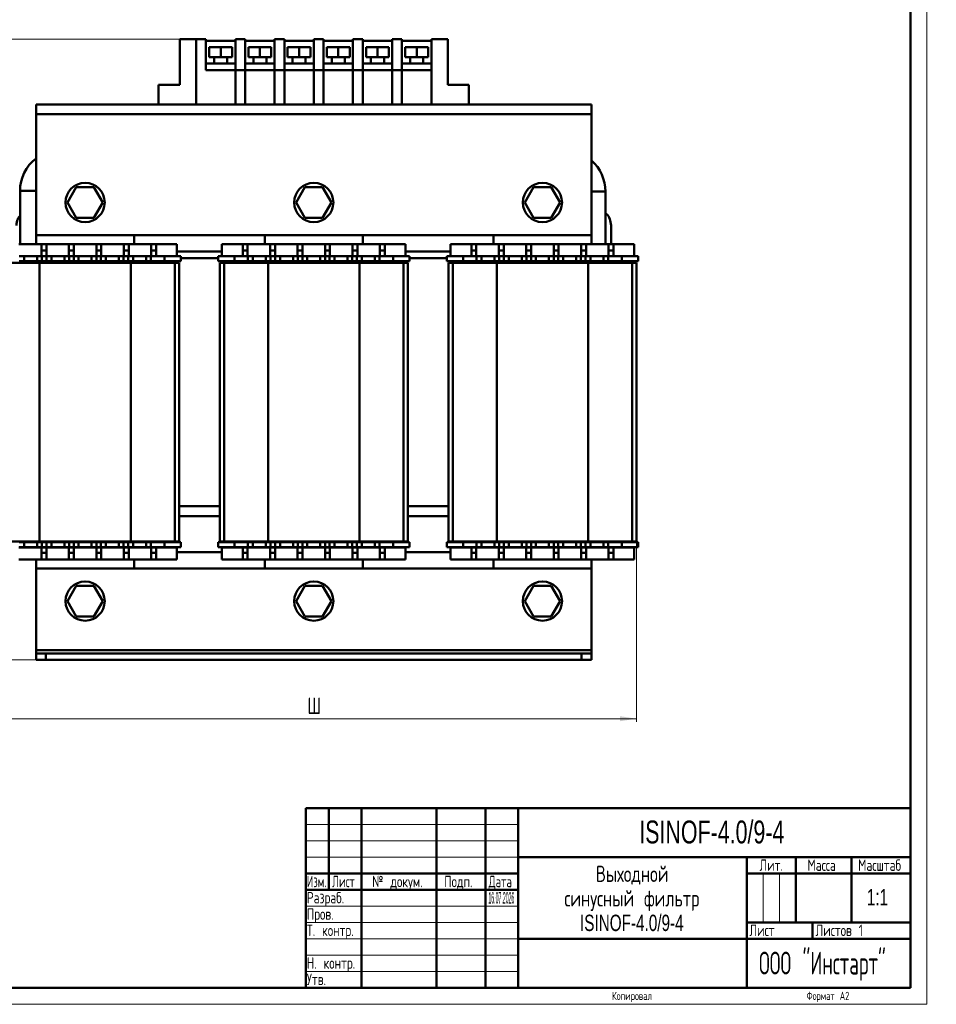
# Model space of a CAD drawing. Header units: millimetres. Extents: x 0 to 423, y -2362 to 594.
# Tile 3 of 4: x 142 to 423, y 0 to 301. Entities that reach past the tile are written whole.
import ezdxf

# ---------------------------------------------------------------- set-up
doc = ezdxf.new("R2010")
doc.units = ezdxf.units.MM
doc.layers.add('ОСЕВЫЕ', color=7, linetype='Continuous')
doc.styles.add('SLDTEXTSTYLE0', font='TXT', dxfattribs={"width": 0.7, "bigfont": 'bigfont'})
doc.styles.add('SLDTEXTSTYLE1', font='TXT', dxfattribs={"width": 0.7})
doc.styles.add('SLDTEXTSTYLE2', font='TXT', dxfattribs={"width": 0.705079, "bigfont": 'bigfont'})
doc.styles.add('SLDTEXTSTYLE3', font='TXT', dxfattribs={"width": 0.648852, "bigfont": 'bigfont'})
doc.styles.add('SLDTEXTSTYLE4', font='TXT', dxfattribs={"width": 0.632021, "bigfont": 'bigfont'})
doc.styles.add('SLDTEXTSTYLE5', font='TXT', dxfattribs={"width": 0.625377, "bigfont": 'bigfont'})
doc.styles.add('SLDTEXTSTYLE6', font='TXT', dxfattribs={"width": 0.574546, "bigfont": 'bigfont'})
doc.styles.add('SLDTEXTSTYLE7', font='TXT', dxfattribs={"width": 0.270509})
doc.dimstyles.new('SLDDIMSTYLE0', dxfattribs={"dimtxt": 5, "dimasz": 5, "dimexe": 0, "dimexo": 0.0625, "dimgap": 1.25, "dimtad": 2, "dimdec": 1, "dimrnd": 1e-09, "dimzin": 12, "dimdsep": 46, "dimtxsty": 'SLDTEXTSTYLE1', "dimsah": 1, "dimcen": 0.09, "dimadec": 0, "dimazin": 3, "dimtfac": 1, "dimtdec": 3, "dimtofl": 0, "dimtmove": 0, "dimatfit": 3, "dimfxl": 1, "dimfrac": 2, "dimtolj": 1, "dimtzin": 12, "dimarcsym": 0})

# ---------------------------------------------------------------- blocks, each defined once
blk = doc.blocks.new('SW_NOTE_0')
at = {"color": 0, "linetype": 'Continuous', "lineweight": 0, "char_height": 5, "attachment_point": 2}
for s, insert, style in [('Выходной', (11.56, 6.43), 'SLDTEXTSTYLE0'), ('синусный фильтр', (11.48, -1.07), 'SLDTEXTSTYLE0'), ('ISINOF-4.0/9-4', (11.46, -8.57), 'SLDTEXTSTYLE1')]:
    blk.add_mtext(s, dxfattribs=dict(at, insert=insert, style=style))
blk = doc.blocks.new('_D')
at = {"color": 7, "linetype": 'Continuous', "lineweight": 0}
for p, q in [((133.63, 141.65), (133.63, 86.41)), ((331.13, 141.65), (331.13, 86.41)), ((133.63, 87.41), (331.13, 87.41))]:
    blk.add_line(p, q, dxfattribs=at)
at = {"color": 7, "linetype": 'Continuous', "lineweight": 18}
for points in [[(133.63, 87.41), (138.63, 86.64), (138.63, 88.18)], [(331.13, 87.41), (326.13, 88.18), (326.13, 86.64)]]:
    blk.add_solid(points, dxfattribs=at)
at = {"color": 7, "linetype": 'Continuous', "lineweight": 18, "insert": (230.42, 93.86), "char_height": 5, "attachment_point": 1, "style": 'SLDTEXTSTYLE0'}
blk.add_mtext('Ш', dxfattribs=at)
blk = doc.blocks.new('_D_1')
at = {"color": 7, "linetype": 'Continuous', "lineweight": 0}
for p, q in [((191.37, 295.41), (114.11, 295.41)), ((115.11, 105.41), (115.11, 295.41)), ((150.37, 105.41), (114.11, 105.41))]:
    blk.add_line(p, q, dxfattribs=at)
at = {"color": 7, "linetype": 'Continuous', "lineweight": 18}
for points in [[(115.11, 295.41), (114.34, 290.41), (115.88, 290.41)], [(115.11, 105.41), (115.88, 110.41), (114.34, 110.41)]]:
    blk.add_solid(points, dxfattribs=at)
at = {"color": 7, "linetype": 'Continuous', "lineweight": 18, "insert": (108.67, 198.81), "char_height": 5, "attachment_point": 1, "rotation": 90, "style": 'SLDTEXTSTYLE0'}
blk.add_mtext('В', dxfattribs=at)

msp = doc.modelspace()

# ---------------------------------------------------------------- linework, layer by layer
at = {"color": 7, "linetype": 'Continuous', "lineweight": 50}
for p, q in [((415, 5), (415, 589)), ((191.38, 295.41), (196.38, 295.41)), ((191.38, 281.41), (191.38, 295.41)), ((196.38, 275.41), (196.38, 295.41)), ((196.38, 295.41), (199.38, 295.41)), ((199.38, 295.41), (199.38, 285.91)), ((208.38, 275.41), (208.38, 295.41)), ((208.38, 295.41), (211.38, 295.41)), ((211.38, 295.41), (211.38, 285.91)), ((220.38, 295.41), (223.38, 295.41)), ((220.38, 275.41), (220.38, 295.41)), ((223.38, 295.41), (223.38, 285.91)), ((232.38, 275.41), (232.38, 295.41)), ((232.38, 295.41), (235.38, 295.41)), ((235.38, 295.41), (235.38, 285.91)), ((244.38, 295.41), (247.38, 295.41)), ((244.38, 275.41), (244.38, 295.41)), ((247.38, 295.41), (247.38, 285.91)), ((256.38, 275.41), (256.38, 295.41)), ((256.38, 295.41), (259.38, 295.41)), ((259.38, 295.41), (259.38, 285.91)), ((268.38, 295.41), (268.38, 275.41)), ((268.38, 295.41), (273.38, 295.41)), ((273.38, 295.41), (273.38, 281.41)), ((199.38, 294.91), (208.38, 294.91)), ((200.38, 289.91), (200.38, 292.91)), ((200.38, 292.91), (203.88, 292.91)), ((203.88, 292.91), (203.88, 289.91)), ((203.88, 292.91), (207.38, 292.91)), ((207.38, 289.91), (207.38, 292.91)), ((211.38, 294.91), (220.38, 294.91)), ((212.38, 289.91), (212.38, 292.91)), ((212.38, 292.91), (215.88, 292.91)), ((215.88, 292.91), (215.88, 289.91)), ((215.88, 292.91), (219.38, 292.91)), ((219.38, 289.91), (219.38, 292.91)), ((223.38, 294.91), (232.38, 294.91)), ((224.38, 289.91), (224.38, 292.91)), ((224.38, 292.91), (227.88, 292.91)), ((227.88, 292.91), (227.88, 289.91)), ((227.88, 292.91), (231.38, 292.91)), ((231.38, 289.91), (231.38, 292.91)), ((235.38, 294.91), (244.38, 294.91)), ((236.38, 289.91), (236.38, 292.91)), ((236.38, 292.91), (239.88, 292.91)), ((239.88, 292.91), (239.88, 289.91)), ((239.88, 292.91), (243.38, 292.91)), ((243.38, 289.91), (243.38, 292.91)), ((247.38, 294.91), (256.38, 294.91)), ((248.38, 289.91), (248.38, 292.91)), ((248.38, 292.91), (251.88, 292.91)), ((251.88, 292.91), (251.88, 289.91)), ((251.88, 292.91), (255.38, 292.91)), ((255.38, 289.91), (255.38, 292.91)), ((259.38, 294.91), (268.38, 294.91)), ((260.38, 289.91), (260.38, 292.91)), ((260.38, 292.91), (263.88, 292.91)), ((263.88, 292.91), (263.88, 289.91)), ((263.88, 292.91), (267.38, 292.91)), ((267.38, 289.91), (267.38, 292.91)), ((200.38, 289.91), (203.88, 289.91)), ((201.88, 289.91), (201.88, 287.91)), ((203.88, 289.91), (207.38, 289.91)), ((205.88, 287.91), (205.88, 289.91)), ((212.38, 289.91), (215.88, 289.91)), ((213.88, 289.91), (213.88, 287.91)), ((215.88, 289.91), (219.38, 289.91)), ((217.88, 287.91), (217.88, 289.91)), ((224.38, 289.91), (227.88, 289.91)), ((225.88, 289.91), (225.88, 287.91)), ((227.88, 289.91), (231.38, 289.91)), ((229.88, 287.91), (229.88, 289.91)), ((236.38, 289.91), (239.88, 289.91)), ((237.88, 289.91), (237.88, 287.91)), ((237.88, 289.91), (237.88, 287.91)), ((239.88, 289.91), (243.38, 289.91)), ((241.88, 287.91), (241.88, 289.91)), ((241.88, 287.91), (241.88, 289.91)), ((248.38, 289.91), (251.88, 289.91)), ((249.88, 289.91), (249.88, 287.91)), ((251.88, 289.91), (255.38, 289.91)), ((253.88, 287.91), (253.88, 289.91)), ((260.38, 289.91), (263.88, 289.91)), ((261.88, 289.91), (261.88, 287.91)), ((263.88, 289.91), (267.38, 289.91)), ((265.88, 287.91), (265.88, 289.91)), ((199.38, 287.91), (208.38, 287.91)), ((211.38, 287.91), (220.38, 287.91)), ((223.38, 287.91), (232.38, 287.91)), ((235.38, 287.91), (244.38, 287.91)), ((247.38, 287.91), (256.38, 287.91)), ((259.38, 287.91), (268.38, 287.91)), ((199.38, 285.91), (211.38, 285.91)), ((211.38, 285.91), (223.38, 285.91)), ((211.38, 285.91), (211.38, 275.41)), ((223.38, 285.91), (235.38, 285.91)), ((223.38, 285.91), (223.38, 275.41)), ((235.38, 285.91), (235.38, 275.41)), ((235.38, 285.91), (247.38, 285.91)), ((247.38, 285.91), (259.38, 285.91)), ((247.38, 285.91), (247.38, 275.41)), ((259.38, 285.91), (259.38, 275.41)), ((259.38, 285.91), (268.38, 285.91)), ((268.38, 285.91), (268.38, 275.41)), ((184.88, 281.41), (191.38, 281.41)), ((184.88, 275.41), (184.88, 281.41)), ((273.38, 281.41), (279.88, 281.41)), ((279.88, 281.41), (279.88, 275.41)), ((317.38, 275.41), (147.38, 275.41)), ((147.38, 275.41), (147.38, 272.41)), ((184.88, 275.41), (196.38, 275.41)), ((211.38, 275.41), (196.38, 275.41)), ((223.38, 275.41), (208.38, 275.41)), ((213.34, 275.41), (213.34, 275.41)), ((218.4, 275.41), (218.4, 275.41)), ((235.38, 275.41), (220.38, 275.41)), ((225.34, 275.41), (225.34, 275.41)), ((230.4, 275.41), (230.4, 275.41)), ((247.38, 275.41), (232.38, 275.41)), ((237.34, 275.41), (237.34, 275.41)), ((242.4, 275.41), (242.4, 275.41)), ((259.38, 275.41), (244.38, 275.41)), ((249.34, 275.41), (249.34, 275.41)), ((254.4, 275.41), (254.4, 275.41)), ((268.38, 275.41), (256.38, 275.41)), ((261.34, 275.41), (261.34, 275.41)), ((266.4, 275.41), (266.4, 275.41)), ((268.38, 275.41), (279.88, 275.41)), ((317.38, 272.41), (317.38, 275.41)), ((317.38, 272.41), (147.38, 272.41)), ((147.38, 272.41), (147.38, 235.41)), ((317.38, 235.41), (317.38, 272.41)), ((147.38, 232.66), (147.38, 260.41)), ((147.38, 260.41), (147.38, 260.41)), ((142.47, 232.66), (142.47, 248.93)), ((156.98, 245.41), (159.68, 250.09)), ((159.68, 250.09), (165.08, 250.09)), ((165.08, 250.09), (167.78, 245.41)), ((226.98, 245.41), (229.68, 250.09)), ((229.68, 250.09), (235.08, 250.09)), ((235.08, 250.09), (237.78, 245.41)), ((296.98, 245.41), (299.68, 250.09)), ((299.68, 250.09), (305.08, 250.09)), ((305.08, 250.09), (307.78, 245.41)), ((321.64, 232.66), (321.64, 248.8)), ((159.68, 240.73), (156.98, 245.41)), ((167.78, 245.41), (165.08, 240.73)), ((229.68, 240.73), (226.98, 245.41)), ((237.78, 245.41), (235.08, 240.73)), ((299.68, 240.73), (296.98, 245.41)), ((307.78, 245.41), (305.08, 240.73)), ((165.08, 240.73), (159.68, 240.73)), ((235.08, 240.73), (229.68, 240.73)), ((305.08, 240.73), (299.68, 240.73)), ((323.38, 232.66), (323.38, 238.41)), ((147.38, 235.41), (317.38, 235.41)), ((177.38, 235.41), (177.38, 232.66)), ((217.38, 232.66), (217.38, 235.41)), ((247.38, 235.41), (247.38, 232.66)), ((287.38, 232.66), (287.38, 235.41)), ((317.38, 235.41), (317.38, 232.66)), ((149.03, 232.66), (142.13, 232.66)), ((149.03, 232.66), (150.53, 232.66)), ((149.03, 230.66), (149.03, 232.66)), ((150.53, 232.66), (150.53, 230.66)), ((157.43, 232.66), (150.53, 232.66)), ((157.43, 232.66), (158.93, 232.66)), ((157.43, 230.66), (157.43, 232.66)), ((158.93, 232.66), (158.93, 230.66)), ((165.83, 232.66), (158.93, 232.66)), ((165.83, 232.66), (167.33, 232.66)), ((165.83, 230.66), (165.83, 232.66)), ((167.33, 232.66), (167.33, 230.66)), ((174.23, 232.66), (167.33, 232.66)), ((174.23, 232.66), (175.73, 232.66)), ((174.23, 230.66), (174.23, 232.66)), ((175.73, 232.66), (175.73, 230.66)), ((182.63, 232.66), (175.73, 232.66)), ((184.13, 232.66), (182.63, 232.66)), ((182.63, 230.66), (182.63, 232.66)), ((184.13, 232.66), (184.13, 230.66)), ((190.49, 232.66), (184.13, 232.66)), ((190.49, 232.66), (190.49, 229.01)), ((204.27, 232.66), (204.27, 229.01)), ((210.63, 232.66), (204.27, 232.66)), ((210.63, 232.66), (212.13, 232.66)), ((210.63, 230.66), (210.63, 232.66)), ((212.13, 232.66), (212.13, 230.66)), ((219.03, 232.66), (212.13, 232.66)), ((219.03, 232.66), (220.53, 232.66)), ((219.03, 230.66), (219.03, 232.66)), ((220.53, 232.66), (220.53, 230.66)), ((227.43, 232.66), (220.53, 232.66)), ((227.43, 232.66), (228.93, 232.66)), ((227.43, 230.66), (227.43, 232.66)), ((228.93, 232.66), (228.93, 230.66)), ((235.83, 232.66), (228.93, 232.66)), ((235.83, 232.66), (237.33, 232.66)), ((235.83, 230.66), (235.83, 232.66)), ((237.33, 232.66), (237.33, 230.66)), ((244.23, 232.66), (237.33, 232.66)), ((244.23, 232.66), (245.73, 232.66)), ((244.23, 230.66), (244.23, 232.66)), ((245.73, 232.66), (245.73, 230.66)), ((252.63, 232.66), (245.73, 232.66)), ((254.13, 232.66), (252.63, 232.66)), ((252.63, 230.66), (252.63, 232.66)), ((254.13, 232.66), (254.13, 230.66)), ((260.49, 232.66), (254.13, 232.66)), ((260.49, 232.66), (260.49, 229.01)), ((274.27, 232.66), (274.27, 229.01)), ((280.63, 232.66), (274.27, 232.66)), ((280.63, 232.66), (282.13, 232.66)), ((280.63, 230.66), (280.63, 232.66)), ((282.13, 232.66), (282.13, 230.66)), ((289.03, 232.66), (282.13, 232.66)), ((289.03, 232.66), (290.53, 232.66)), ((289.03, 230.66), (289.03, 232.66)), ((290.53, 232.66), (290.53, 230.66)), ((297.43, 232.66), (290.53, 232.66)), ((297.43, 232.66), (298.93, 232.66)), ((297.43, 230.66), (297.43, 232.66)), ((298.93, 232.66), (298.93, 230.66)), ((305.83, 232.66), (298.93, 232.66)), ((305.83, 232.66), (307.33, 232.66)), ((305.83, 230.66), (305.83, 232.66)), ((307.33, 232.66), (307.33, 230.66)), ((314.23, 232.66), (307.33, 232.66)), ((314.23, 232.66), (315.73, 232.66)), ((314.23, 230.66), (314.23, 232.66)), ((315.73, 232.66), (315.73, 230.66)), ((322.63, 232.66), (315.73, 232.66)), ((324.13, 232.66), (322.63, 232.66)), ((322.63, 230.66), (322.63, 232.66)), ((324.13, 232.66), (324.13, 230.66)), ((330.49, 232.66), (324.13, 232.66)), ((330.49, 232.66), (330.49, 229.01)), ((150.53, 230.66), (149.03, 230.66)), ((149.03, 230.66), (149.03, 229.01)), ((150.53, 230.66), (150.53, 229.01)), ((157.43, 230.66), (157.43, 229.01)), ((158.93, 230.66), (157.43, 230.66)), ((158.93, 230.66), (158.93, 229.01)), ((167.33, 230.66), (165.83, 230.66)), ((165.83, 230.66), (165.83, 229.01)), ((167.33, 230.66), (167.33, 229.01)), ((175.73, 230.66), (174.23, 230.66)), ((174.23, 230.66), (174.23, 229.01)), ((175.73, 230.66), (175.73, 229.01)), ((184.13, 230.66), (182.63, 230.66)), ((182.63, 230.66), (182.63, 229.01)), ((184.13, 230.66), (184.13, 229.01)), ((204.27, 230.41), (190.49, 230.41)), ((212.13, 230.66), (210.63, 230.66)), ((210.63, 230.66), (210.63, 229.01)), ((212.13, 230.66), (212.13, 229.01)), ((220.53, 230.66), (219.03, 230.66)), ((219.03, 230.66), (219.03, 229.01)), ((220.53, 230.66), (220.53, 229.01)), ((227.43, 230.66), (227.43, 229.01)), ((228.93, 230.66), (227.43, 230.66)), ((228.93, 230.66), (228.93, 229.01)), ((237.33, 230.66), (235.83, 230.66)), ((235.83, 230.66), (235.83, 229.01)), ((237.33, 230.66), (237.33, 229.01)), ((244.23, 230.66), (244.23, 229.01)), ((245.73, 230.66), (244.23, 230.66)), ((245.73, 230.66), (245.73, 229.01)), ((252.63, 230.66), (252.63, 229.01)), ((254.13, 230.66), (252.63, 230.66)), ((254.13, 230.66), (254.13, 229.01)), ((274.27, 230.41), (260.49, 230.41)), ((280.63, 230.66), (280.63, 229.01)), ((282.13, 230.66), (280.63, 230.66)), ((282.13, 230.66), (282.13, 229.01)), ((290.53, 230.66), (289.03, 230.66)), ((289.03, 230.66), (289.03, 229.01)), ((290.53, 230.66), (290.53, 229.01)), ((297.43, 230.66), (297.43, 229.01)), ((298.93, 230.66), (297.43, 230.66)), ((298.93, 230.66), (298.93, 229.01)), ((305.83, 230.66), (305.83, 229.01)), ((307.33, 230.66), (305.83, 230.66)), ((307.33, 230.66), (307.33, 229.01)), ((315.73, 230.66), (314.23, 230.66)), ((314.23, 230.66), (314.23, 229.01)), ((315.73, 230.66), (315.73, 229.01)), ((324.13, 230.66), (322.63, 230.66)), ((322.63, 230.66), (322.63, 229.01)), ((324.13, 230.66), (324.13, 229.01)), ((148.38, 226.97), (134.92, 226.97)), ((143.73, 229.01), (142.24, 229.01)), ((142.24, 227.47), (143.73, 227.47)), ((142.47, 226.97), (142.47, 227.47)), ((143.73, 227.47), (143.73, 229.01)), ((143.73, 229.01), (147.7, 229.01)), ((143.73, 227.47), (147.7, 227.47)), ((145.24, 226.97), (145.24, 227.47)), ((147.7, 229.01), (147.7, 227.47)), ((149.18, 229.01), (147.7, 229.01)), ((147.7, 227.47), (149.18, 227.47)), ((148.38, 141.66), (148.38, 226.97)), ((176.38, 226.97), (148.38, 226.97)), ((149.18, 229.01), (149.18, 227.47)), ((150.57, 229.01), (149.18, 229.01)), ((149.18, 227.47), (150.57, 227.47)), ((150.57, 229.01), (150.57, 227.47)), ((152.06, 229.01), (150.57, 229.01)), ((150.57, 227.47), (152.06, 227.47)), ((152.06, 227.47), (152.06, 229.01)), ((152.06, 229.01), (156.03, 229.01)), ((152.06, 227.47), (156.03, 227.47)), ((156.03, 229.01), (156.03, 227.47)), ((157.52, 229.01), (156.03, 229.01)), ((156.03, 227.47), (157.52, 227.47)), ((157.52, 229.01), (157.52, 227.47)), ((158.9, 229.01), (157.52, 229.01)), ((157.52, 227.47), (158.9, 227.47)), ((158.9, 229.01), (158.9, 227.47)), ((160.39, 229.01), (158.9, 229.01)), ((158.9, 227.47), (160.39, 227.47)), ((160.39, 227.47), (160.39, 229.01)), ((160.39, 229.01), (164.36, 229.01)), ((160.39, 227.47), (164.36, 227.47)), ((164.36, 229.01), (164.36, 227.47)), ((165.85, 229.01), (164.36, 229.01)), ((164.36, 227.47), (165.85, 227.47)), ((165.85, 229.01), (165.85, 227.47)), ((167.24, 229.01), (165.85, 229.01)), ((165.85, 227.47), (167.24, 227.47)), ((167.24, 229.01), (167.24, 227.47)), ((168.73, 229.01), (167.24, 229.01)), ((167.24, 227.47), (168.73, 227.47)), ((168.73, 227.47), (168.73, 229.01)), ((168.73, 229.01), (172.69, 229.01)), ((168.73, 227.47), (172.69, 227.47)), ((172.69, 229.01), (172.69, 227.47)), ((174.18, 229.01), (172.69, 229.01)), ((172.69, 227.47), (174.18, 227.47)), ((174.18, 229.01), (174.18, 227.47)), ((175.57, 229.01), (174.18, 229.01)), ((174.18, 227.47), (175.57, 227.47)), ((175.57, 229.01), (175.57, 227.47)), ((177.06, 229.01), (175.57, 229.01)), ((175.57, 227.47), (177.06, 227.47)), ((176.38, 141.66), (176.38, 226.97)), ((189.83, 226.97), (176.38, 226.97)), ((177.06, 227.47), (177.06, 229.01)), ((177.06, 229.01), (181.03, 229.01)), ((177.06, 227.47), (181.03, 227.47)), ((179.51, 227.47), (179.51, 226.97)), ((181.03, 229.01), (181.03, 227.47)), ((182.51, 229.01), (181.03, 229.01)), ((181.03, 227.47), (182.51, 227.47)), ((181.53, 226.97), (181.53, 227.47)), ((182.51, 229.01), (182.51, 227.47)), ((186.68, 229.01), (182.51, 229.01)), ((182.51, 227.47), (186.68, 227.47)), ((186.68, 229.01), (186.68, 227.47)), ((191.64, 229.01), (186.68, 229.01)), ((186.68, 227.47), (191.64, 227.47)), ((187.38, 227.47), (187.38, 226.97)), ((189.83, 141.66), (189.83, 226.97)), ((191.13, 226.97), (189.83, 226.97)), ((191.13, 141.66), (191.13, 226.97)), ((191.64, 229.01), (191.64, 227.47)), ((203.11, 228.41), (191.64, 228.41)), ((203.11, 229.01), (203.11, 227.47)), ((208.07, 229.01), (203.11, 229.01)), ((203.11, 227.47), (208.07, 227.47)), ((203.63, 141.66), (203.63, 226.97)), ((204.92, 226.97), (203.63, 226.97)), ((204.92, 141.66), (204.92, 226.97)), ((218.38, 226.97), (204.92, 226.97)), ((208.07, 229.01), (208.07, 227.47)), ((212.24, 229.01), (208.07, 229.01)), ((208.07, 227.47), (212.24, 227.47)), ((212.24, 229.01), (212.24, 227.47)), ((213.73, 229.01), (212.24, 229.01)), ((212.24, 227.47), (213.73, 227.47)), ((212.47, 226.97), (212.47, 227.47)), ((213.73, 227.47), (213.73, 229.01)), ((213.73, 229.01), (217.7, 229.01)), ((213.73, 227.47), (217.7, 227.47)), ((215.24, 226.97), (215.24, 227.47)), ((217.7, 229.01), (217.7, 227.47)), ((219.18, 229.01), (217.7, 229.01)), ((217.7, 227.47), (219.18, 227.47)), ((218.38, 141.66), (218.38, 226.97)), ((246.38, 226.97), (218.38, 226.97)), ((219.18, 229.01), (219.18, 227.47)), ((220.57, 229.01), (219.18, 229.01)), ((219.18, 227.47), (220.57, 227.47)), ((220.57, 229.01), (220.57, 227.47)), ((222.06, 229.01), (220.57, 229.01)), ((220.57, 227.47), (222.06, 227.47)), ((222.06, 227.47), (222.06, 229.01)), ((222.06, 229.01), (226.03, 229.01)), ((222.06, 227.47), (226.03, 227.47)), ((226.03, 229.01), (226.03, 227.47)), ((227.52, 229.01), (226.03, 229.01)), ((226.03, 227.47), (227.52, 227.47)), ((227.52, 229.01), (227.52, 227.47)), ((228.9, 229.01), (227.52, 229.01)), ((227.52, 227.47), (228.9, 227.47)), ((228.9, 229.01), (228.9, 227.47)), ((230.39, 229.01), (228.9, 229.01)), ((228.9, 227.47), (230.39, 227.47)), ((230.39, 227.47), (230.39, 229.01)), ((230.39, 229.01), (234.36, 229.01)), ((230.39, 227.47), (234.36, 227.47)), ((234.36, 229.01), (234.36, 227.47)), ((235.85, 229.01), (234.36, 229.01)), ((234.36, 227.47), (235.85, 227.47)), ((235.85, 229.01), (235.85, 227.47)), ((237.24, 229.01), (235.85, 229.01)), ((235.85, 227.47), (237.24, 227.47)), ((237.24, 229.01), (237.24, 227.47)), ((238.73, 229.01), (237.24, 229.01)), ((237.24, 227.47), (238.73, 227.47)), ((238.73, 227.47), (238.73, 229.01)), ((238.73, 229.01), (242.69, 229.01)), ((238.73, 227.47), (242.69, 227.47)), ((242.69, 229.01), (242.69, 227.47)), ((244.18, 229.01), (242.69, 229.01)), ((242.69, 227.47), (244.18, 227.47)), ((244.18, 229.01), (244.18, 227.47)), ((245.57, 229.01), (244.18, 229.01)), ((244.18, 227.47), (245.57, 227.47)), ((245.57, 229.01), (245.57, 227.47)), ((247.06, 229.01), (245.57, 229.01)), ((245.57, 227.47), (247.06, 227.47)), ((246.38, 141.66), (246.38, 226.97)), ((259.83, 226.97), (246.38, 226.97)), ((247.06, 227.47), (247.06, 229.01)), ((247.06, 229.01), (251.03, 229.01)), ((247.06, 227.47), (251.03, 227.47)), ((249.51, 227.47), (249.51, 226.97)), ((251.03, 229.01), (251.03, 227.47)), ((252.51, 229.01), (251.03, 229.01)), ((251.03, 227.47), (252.51, 227.47)), ((251.53, 226.97), (251.53, 227.47)), ((252.51, 229.01), (252.51, 227.47)), ((256.68, 229.01), (252.51, 229.01)), ((252.51, 227.47), (256.68, 227.47)), ((256.68, 229.01), (256.68, 227.47)), ((261.64, 229.01), (256.68, 229.01)), ((256.68, 227.47), (261.64, 227.47)), ((259.83, 141.66), (259.83, 226.97)), ((261.13, 226.97), (259.83, 226.97)), ((261.13, 141.66), (261.13, 226.97)), ((261.64, 229.01), (261.64, 227.47)), ((273.11, 228.41), (261.64, 228.41)), ((273.11, 229.01), (273.11, 227.47)), ((273.11, 229.01), (278.07, 229.01)), ((273.11, 227.47), (278.07, 227.47)), ((273.63, 141.66), (273.63, 226.97)), ((274.92, 226.97), (273.63, 226.97)), ((274.92, 141.66), (274.92, 226.97)), ((288.38, 226.97), (274.92, 226.97)), ((277.38, 226.97), (277.38, 227.47)), ((278.07, 229.01), (278.07, 227.47)), ((278.07, 229.01), (282.24, 229.01)), ((278.07, 227.47), (282.24, 227.47)), ((282.24, 229.01), (282.24, 227.47)), ((282.24, 229.01), (283.73, 229.01)), ((282.24, 227.47), (283.73, 227.47)), ((282.73, 227.47), (282.73, 226.97)), ((283.73, 227.47), (283.73, 229.01)), ((283.73, 229.01), (287.7, 229.01)), ((287.7, 227.47), (283.73, 227.47)), ((285.24, 226.97), (285.24, 227.47)), ((287.7, 229.01), (287.7, 227.47)), ((287.7, 229.01), (289.18, 229.01)), ((287.7, 227.47), (289.18, 227.47)), ((288.38, 141.66), (288.38, 226.97)), ((316.38, 226.97), (288.38, 226.97)), ((289.18, 229.01), (289.18, 227.47)), ((289.18, 229.01), (290.57, 229.01)), ((289.18, 227.47), (290.57, 227.47)), ((290.57, 229.01), (290.57, 227.47)), ((290.57, 229.01), (292.06, 229.01)), ((290.57, 227.47), (292.06, 227.47)), ((292.06, 227.47), (292.06, 229.01)), ((292.06, 229.01), (296.03, 229.01)), ((296.03, 227.47), (292.06, 227.47)), ((296.03, 229.01), (296.03, 227.47)), ((296.03, 229.01), (297.52, 229.01)), ((296.03, 227.47), (297.52, 227.47)), ((297.52, 229.01), (297.52, 227.47)), ((297.52, 229.01), (298.9, 229.01)), ((297.52, 227.47), (298.9, 227.47)), ((298.9, 229.01), (298.9, 227.47)), ((298.9, 229.01), (300.39, 229.01)), ((298.9, 227.47), (300.39, 227.47)), ((300.39, 227.47), (300.39, 229.01)), ((300.39, 229.01), (304.36, 229.01)), ((304.36, 227.47), (300.39, 227.47)), ((304.36, 229.01), (304.36, 227.47)), ((304.36, 229.01), (305.85, 229.01)), ((304.36, 227.47), (305.85, 227.47)), ((305.85, 229.01), (305.85, 227.47)), ((305.85, 229.01), (307.24, 229.01)), ((305.85, 227.47), (307.24, 227.47)), ((307.24, 229.01), (307.24, 227.47)), ((307.24, 229.01), (308.73, 229.01)), ((307.24, 227.47), (308.73, 227.47)), ((308.73, 227.47), (308.73, 229.01)), ((308.73, 229.01), (312.69, 229.01)), ((312.69, 227.47), (308.73, 227.47)), ((312.69, 229.01), (312.69, 227.47)), ((312.69, 229.01), (314.18, 229.01)), ((312.69, 227.47), (314.18, 227.47)), ((314.18, 229.01), (314.18, 227.47)), ((314.18, 229.01), (315.57, 229.01)), ((314.18, 227.47), (315.57, 227.47)), ((315.57, 229.01), (315.57, 227.47)), ((315.57, 229.01), (317.06, 229.01)), ((315.57, 227.47), (317.06, 227.47)), ((316.38, 141.66), (316.38, 226.97)), ((329.83, 226.97), (316.38, 226.97)), ((317.06, 227.47), (317.06, 229.01)), ((317.06, 229.01), (321.03, 229.01)), ((321.03, 227.47), (317.06, 227.47)), ((319.51, 227.47), (319.51, 226.97)), ((321.03, 229.01), (321.03, 227.47)), ((321.03, 229.01), (322.51, 229.01)), ((321.03, 227.47), (322.51, 227.47)), ((321.64, 226.97), (321.64, 227.47)), ((322.51, 229.01), (322.51, 227.47)), ((322.51, 229.01), (326.68, 229.01)), ((322.51, 227.47), (326.68, 227.47)), ((323.38, 227.47), (323.38, 226.97)), ((326.68, 229.01), (326.68, 227.47)), ((326.68, 229.01), (331.64, 229.01)), ((326.68, 227.47), (331.64, 227.47)), ((329.83, 141.66), (329.83, 226.97)), ((331.13, 226.97), (329.83, 226.97)), ((331.13, 141.66), (331.13, 226.97)), ((331.64, 229.01), (331.64, 227.47)), ((191.13, 152.41), (203.63, 152.41)), ((261.13, 152.41), (273.63, 152.41)), ((134.92, 141.66), (148.38, 141.66)), ((145.24, 141.41), (145.24, 141.66)), ((148.38, 141.66), (176.38, 141.66)), ((176.38, 141.66), (189.83, 141.66)), ((179.62, 141.66), (179.51, 141.52)), ((179.51, 141.66), (179.51, 141.41)), ((179.81, 141.66), (179.61, 141.41)), ((187.38, 141.66), (187.38, 141.41)), ((189.83, 141.66), (191.13, 141.66)), ((203.63, 141.66), (204.92, 141.66)), ((204.92, 141.66), (218.38, 141.66)), ((215.24, 141.41), (215.24, 141.66)), ((218.38, 141.66), (246.38, 141.66)), ((246.38, 141.66), (259.83, 141.66)), ((249.51, 141.66), (249.51, 141.41)), ((259.83, 141.66), (261.13, 141.66)), ((273.63, 141.66), (274.92, 141.66)), ((274.92, 141.66), (288.38, 141.66)), ((277.38, 141.41), (277.38, 141.66)), ((285.14, 141.41), (284.94, 141.66)), ((285.24, 141.52), (285.13, 141.66)), ((285.24, 141.41), (285.24, 141.66)), ((288.38, 141.66), (316.38, 141.66)), ((316.38, 141.66), (329.83, 141.66)), ((319.51, 141.66), (319.51, 141.41)), ((323.23, 141.66), (323.18, 141.41)), ((329.83, 141.66), (331.13, 141.66)), ((149.03, 139.86), (142.13, 139.86)), ((143.73, 141.41), (142.24, 141.41)), ((143.73, 139.87), (142.24, 139.87)), ((143.73, 139.87), (143.73, 141.41)), ((143.73, 141.41), (147.7, 141.41)), ((147.7, 139.87), (143.73, 139.87)), ((145.24, 139.86), (145.24, 139.87)), ((145.74, 139.86), (149.03, 139.86)), ((147.7, 141.41), (147.7, 139.87)), ((149.18, 141.41), (147.7, 141.41)), ((149.18, 139.87), (147.7, 139.87)), ((149.03, 138.16), (149.03, 139.86)), ((150.53, 139.86), (149.03, 139.86)), ((149.18, 139.87), (149.18, 141.41)), ((150.57, 141.41), (149.18, 141.41)), ((150.57, 139.87), (149.18, 139.87)), ((150.53, 138.16), (150.53, 139.86)), ((157.43, 139.86), (150.53, 139.86)), ((150.57, 139.87), (150.57, 141.41)), ((152.06, 141.41), (150.57, 141.41)), ((152.06, 139.87), (150.57, 139.87)), ((152.06, 139.87), (152.06, 141.41)), ((152.06, 141.41), (156.03, 141.41)), ((156.03, 139.87), (152.06, 139.87)), ((156.03, 141.41), (156.03, 139.87)), ((157.52, 141.41), (156.03, 141.41)), ((157.52, 139.87), (156.03, 139.87)), ((157.43, 138.16), (157.43, 139.86)), ((158.93, 139.86), (157.43, 139.86)), ((157.52, 139.87), (157.52, 141.41)), ((158.9, 141.41), (157.52, 141.41)), ((158.9, 139.87), (157.52, 139.87)), ((158.9, 139.87), (158.9, 141.41)), ((160.39, 141.41), (158.9, 141.41)), ((160.39, 139.87), (158.9, 139.87)), ((158.93, 138.16), (158.93, 139.86)), ((165.83, 139.86), (158.93, 139.86)), ((160.39, 139.87), (160.39, 141.41)), ((160.39, 141.41), (164.36, 141.41)), ((164.36, 139.87), (160.39, 139.87)), ((164.36, 141.41), (164.36, 139.87)), ((165.85, 141.41), (164.36, 141.41)), ((165.85, 139.87), (164.36, 139.87)), ((165.83, 138.16), (165.83, 139.86)), ((167.33, 139.86), (165.83, 139.86)), ((165.85, 139.87), (165.85, 141.41)), ((167.24, 141.41), (165.85, 141.41)), ((167.24, 139.87), (165.85, 139.87)), ((167.24, 139.87), (167.24, 141.41)), ((168.73, 141.41), (167.24, 141.41)), ((168.73, 139.87), (167.24, 139.87)), ((167.33, 138.16), (167.33, 139.86)), ((174.23, 139.86), (167.33, 139.86)), ((168.73, 139.87), (168.73, 141.41)), ((168.73, 141.41), (172.69, 141.41)), ((172.69, 139.87), (168.73, 139.87)), ((172.69, 141.41), (172.69, 139.87)), ((174.18, 141.41), (172.69, 141.41)), ((174.18, 139.87), (172.69, 139.87)), ((174.18, 139.87), (174.18, 141.41)), ((175.57, 141.41), (174.18, 141.41)), ((175.57, 139.87), (174.18, 139.87)), ((174.23, 138.16), (174.23, 139.86)), ((175.73, 139.86), (174.23, 139.86)), ((175.57, 139.87), (175.57, 141.41)), ((177.06, 141.41), (175.57, 141.41)), ((177.06, 139.87), (175.57, 139.87)), ((175.73, 138.16), (175.73, 139.86)), ((182.63, 139.86), (175.73, 139.86)), ((175.73, 139.86), (179.01, 139.86)), ((177.06, 139.87), (177.06, 141.41)), ((177.06, 141.41), (181.03, 141.41)), ((181.03, 139.87), (177.06, 139.87)), ((179.51, 139.87), (179.51, 139.86)), ((181.03, 141.41), (181.03, 139.87)), ((182.51, 141.41), (181.03, 141.41)), ((182.51, 139.87), (181.03, 139.87)), ((182.51, 139.87), (182.51, 141.41)), ((186.68, 141.41), (182.51, 141.41)), ((186.68, 139.87), (182.51, 139.87)), ((182.63, 138.16), (182.63, 139.86)), ((184.13, 139.86), (182.63, 139.86)), ((184.13, 138.16), (184.13, 139.86)), ((190.49, 139.86), (184.13, 139.86)), ((186.68, 139.87), (186.68, 141.41)), ((191.64, 141.41), (186.68, 141.41)), ((191.64, 139.87), (186.68, 139.87)), ((187.38, 139.87), (187.38, 139.86)), ((190.49, 139.86), (190.49, 136.16)), ((191.64, 141.41), (191.64, 139.87)), ((203.11, 139.87), (203.11, 141.41)), ((208.07, 141.41), (203.11, 141.41)), ((208.07, 139.87), (203.11, 139.87)), ((204.27, 136.16), (204.27, 139.86)), ((210.63, 139.86), (204.27, 139.86)), ((208.07, 139.87), (208.07, 141.41)), ((212.24, 141.41), (208.07, 141.41)), ((212.24, 139.87), (208.07, 139.87)), ((212.13, 139.86), (210.63, 139.86)), ((210.63, 138.16), (210.63, 139.86)), ((212.13, 138.16), (212.13, 139.86)), ((219.03, 139.86), (212.13, 139.86)), ((212.24, 139.87), (212.24, 141.41)), ((213.73, 141.41), (212.24, 141.41)), ((213.73, 139.87), (212.24, 139.87)), ((213.73, 139.87), (213.73, 141.41)), ((213.73, 141.41), (217.7, 141.41)), ((217.7, 139.87), (213.73, 139.87)), ((215.24, 139.86), (215.24, 139.87)), ((215.74, 139.86), (219.03, 139.86)), ((217.7, 141.41), (217.7, 139.87)), ((219.18, 141.41), (217.7, 141.41)), ((219.18, 139.87), (217.7, 139.87)), ((219.03, 138.16), (219.03, 139.86)), ((220.53, 139.86), (219.03, 139.86)), ((219.18, 139.87), (219.18, 141.41)), ((220.57, 141.41), (219.18, 141.41)), ((220.57, 139.87), (219.18, 139.87)), ((220.53, 138.16), (220.53, 139.86)), ((227.43, 139.86), (220.53, 139.86)), ((220.57, 139.87), (220.57, 141.41)), ((222.06, 141.41), (220.57, 141.41)), ((222.06, 139.87), (220.57, 139.87)), ((222.06, 139.87), (222.06, 141.41)), ((222.06, 141.41), (226.03, 141.41)), ((226.03, 139.87), (222.06, 139.87)), ((226.03, 141.41), (226.03, 139.87)), ((227.52, 141.41), (226.03, 141.41)), ((227.52, 139.87), (226.03, 139.87)), ((228.93, 139.86), (227.43, 139.86)), ((227.43, 138.16), (227.43, 139.86)), ((227.52, 139.87), (227.52, 141.41)), ((228.9, 141.41), (227.52, 141.41)), ((228.9, 139.87), (227.52, 139.87)), ((228.9, 139.87), (228.9, 141.41)), ((230.39, 141.41), (228.9, 141.41)), ((230.39, 139.87), (228.9, 139.87)), ((228.93, 138.16), (228.93, 139.86)), ((235.83, 139.86), (228.93, 139.86)), ((230.39, 139.87), (230.39, 141.41)), ((230.39, 141.41), (234.36, 141.41)), ((234.36, 139.87), (230.39, 139.87)), ((234.36, 141.41), (234.36, 139.87)), ((235.85, 141.41), (234.36, 141.41)), ((235.85, 139.87), (234.36, 139.87)), ((235.83, 138.16), (235.83, 139.86)), ((237.33, 139.86), (235.83, 139.86)), ((235.85, 139.87), (235.85, 141.41)), ((237.24, 141.41), (235.85, 141.41)), ((237.24, 139.87), (235.85, 139.87)), ((237.24, 139.87), (237.24, 141.41)), ((238.73, 141.41), (237.24, 141.41)), ((238.73, 139.87), (237.24, 139.87)), ((237.33, 138.16), (237.33, 139.86)), ((244.23, 139.86), (237.33, 139.86)), ((238.73, 139.87), (238.73, 141.41)), ((238.73, 141.41), (242.69, 141.41)), ((242.69, 139.87), (238.73, 139.87)), ((242.69, 141.41), (242.69, 139.87)), ((244.18, 141.41), (242.69, 141.41)), ((244.18, 139.87), (242.69, 139.87)), ((244.18, 139.87), (244.18, 141.41)), ((245.57, 141.41), (244.18, 141.41)), ((245.57, 139.87), (244.18, 139.87)), ((245.73, 139.86), (244.23, 139.86)), ((244.23, 138.16), (244.23, 139.86)), ((245.57, 139.87), (245.57, 141.41)), ((247.06, 141.41), (245.57, 141.41)), ((247.06, 139.87), (245.57, 139.87)), ((245.73, 138.16), (245.73, 139.86)), ((252.63, 139.86), (245.73, 139.86)), ((245.73, 139.86), (249.01, 139.86)), ((247.06, 139.87), (247.06, 141.41)), ((247.06, 141.41), (251.03, 141.41)), ((251.03, 139.87), (247.06, 139.87)), ((249.51, 139.87), (249.51, 139.86)), ((251.03, 141.41), (251.03, 139.87)), ((252.51, 141.41), (251.03, 141.41)), ((252.51, 139.87), (251.03, 139.87)), ((252.51, 139.87), (252.51, 141.41)), ((256.68, 141.41), (252.51, 141.41)), ((256.68, 139.87), (252.51, 139.87)), ((252.63, 138.16), (252.63, 139.86)), ((254.13, 139.86), (252.63, 139.86)), ((254.13, 138.16), (254.13, 139.86)), ((260.49, 139.86), (254.13, 139.86)), ((256.68, 139.87), (256.68, 141.41)), ((261.64, 141.41), (256.68, 141.41)), ((261.64, 139.87), (256.68, 139.87)), ((260.49, 139.86), (260.49, 136.16)), ((261.64, 141.41), (261.64, 139.87)), ((273.11, 139.87), (273.11, 141.41)), ((278.07, 141.41), (273.11, 141.41)), ((278.07, 139.87), (273.11, 139.87)), ((274.27, 136.16), (274.27, 139.86)), ((280.63, 139.86), (274.27, 139.86)), ((277.38, 139.86), (277.38, 139.87)), ((278.07, 139.87), (278.07, 141.41)), ((282.24, 141.41), (278.07, 141.41)), ((282.24, 139.87), (278.07, 139.87)), ((282.13, 139.86), (280.63, 139.86)), ((280.63, 138.16), (280.63, 139.86)), ((282.13, 138.16), (282.13, 139.86)), ((289.03, 139.86), (282.13, 139.86)), ((282.24, 139.87), (282.24, 141.41)), ((283.73, 141.41), (282.24, 141.41)), ((283.73, 139.87), (282.24, 139.87)), ((283.73, 139.87), (283.73, 141.41)), ((283.73, 141.41), (287.7, 141.41)), ((287.7, 139.87), (283.73, 139.87)), ((285.24, 139.86), (285.24, 139.87)), ((285.74, 139.86), (289.03, 139.86)), ((287.7, 141.41), (287.7, 139.87)), ((289.18, 141.41), (287.7, 141.41)), ((289.18, 139.87), (287.7, 139.87)), ((290.53, 139.86), (289.03, 139.86)), ((289.03, 138.16), (289.03, 139.86)), ((289.18, 139.87), (289.18, 141.41)), ((290.57, 141.41), (289.18, 141.41)), ((290.57, 139.87), (289.18, 139.87)), ((290.53, 138.16), (290.53, 139.86)), ((297.43, 139.86), (290.53, 139.86)), ((290.57, 139.87), (290.57, 141.41)), ((292.06, 141.41), (290.57, 141.41)), ((292.06, 139.87), (290.57, 139.87)), ((292.06, 139.87), (292.06, 141.41)), ((292.06, 141.41), (296.03, 141.41)), ((296.03, 139.87), (292.06, 139.87)), ((296.03, 141.41), (296.03, 139.87)), ((297.52, 141.41), (296.03, 141.41)), ((297.52, 139.87), (296.03, 139.87)), ((298.93, 139.86), (297.43, 139.86)), ((297.43, 138.16), (297.43, 139.86)), ((297.52, 139.87), (297.52, 141.41)), ((298.9, 141.41), (297.52, 141.41)), ((298.9, 139.87), (297.52, 139.87)), ((298.9, 139.87), (298.9, 141.41)), ((300.39, 141.41), (298.9, 141.41)), ((300.39, 139.87), (298.9, 139.87)), ((298.93, 138.16), (298.93, 139.86)), ((305.83, 139.86), (298.93, 139.86)), ((300.39, 139.87), (300.39, 141.41)), ((300.39, 141.41), (304.36, 141.41)), ((304.36, 139.87), (300.39, 139.87)), ((304.36, 141.41), (304.36, 139.87)), ((305.85, 141.41), (304.36, 141.41)), ((305.85, 139.87), (304.36, 139.87)), ((305.83, 138.16), (305.83, 139.86)), ((307.33, 139.86), (305.83, 139.86)), ((305.85, 139.87), (305.85, 141.41)), ((307.24, 141.41), (305.85, 141.41)), ((307.24, 139.87), (305.85, 139.87)), ((307.24, 139.87), (307.24, 141.41)), ((308.73, 141.41), (307.24, 141.41)), ((308.73, 139.87), (307.24, 139.87)), ((307.33, 138.16), (307.33, 139.86)), ((314.23, 139.86), (307.33, 139.86)), ((308.73, 139.87), (308.73, 141.41)), ((308.73, 141.41), (312.69, 141.41)), ((312.69, 139.87), (308.73, 139.87)), ((312.69, 141.41), (312.69, 139.87)), ((314.18, 141.41), (312.69, 141.41)), ((314.18, 139.87), (312.69, 139.87)), ((314.18, 139.87), (314.18, 141.41)), ((315.57, 141.41), (314.18, 141.41)), ((315.57, 139.87), (314.18, 139.87)), ((315.73, 139.86), (314.23, 139.86)), ((314.23, 138.16), (314.23, 139.86)), ((315.57, 139.87), (315.57, 141.41)), ((317.06, 141.41), (315.57, 141.41)), ((317.06, 139.87), (315.57, 139.87)), ((315.73, 138.16), (315.73, 139.86)), ((322.63, 139.86), (315.73, 139.86)), ((315.73, 139.86), (319.01, 139.86)), ((317.06, 139.87), (317.06, 141.41)), ((317.06, 141.41), (321.03, 141.41)), ((321.03, 139.87), (317.06, 139.87)), ((319.51, 139.87), (319.51, 139.86)), ((321.03, 141.41), (321.03, 139.87)), ((322.51, 141.41), (321.03, 141.41)), ((322.51, 139.87), (321.03, 139.87)), ((322.51, 139.87), (322.51, 141.41)), ((326.68, 141.41), (322.51, 141.41)), ((326.68, 139.87), (322.51, 139.87)), ((322.63, 138.16), (322.63, 139.86)), ((324.13, 139.86), (322.63, 139.86)), ((324.13, 138.16), (324.13, 139.86)), ((330.49, 139.86), (324.13, 139.86)), ((326.68, 139.87), (326.68, 141.41)), ((331.64, 141.41), (326.68, 141.41)), ((331.64, 139.87), (326.68, 139.87)), ((330.49, 139.86), (330.49, 136.16)), ((331.64, 141.41), (331.64, 139.87)), ((142.13, 136.16), (149.03, 136.16)), ((147.38, 133.41), (147.38, 136.16)), ((149.03, 138.16), (150.53, 138.16)), ((149.03, 136.16), (149.03, 138.16)), ((150.53, 136.16), (149.03, 136.16)), ((150.53, 138.16), (150.53, 136.16)), ((150.53, 136.16), (157.43, 136.16)), ((157.43, 138.16), (158.93, 138.16)), ((157.43, 136.16), (157.43, 138.16)), ((158.93, 136.16), (157.43, 136.16)), ((158.93, 138.16), (158.93, 136.16)), ((158.93, 136.16), (165.83, 136.16)), ((165.83, 138.16), (167.33, 138.16)), ((165.83, 136.16), (165.83, 138.16)), ((167.33, 136.16), (165.83, 136.16)), ((167.33, 138.16), (167.33, 136.16)), ((167.33, 136.16), (174.23, 136.16)), ((174.23, 138.16), (175.73, 138.16)), ((174.23, 136.16), (174.23, 138.16)), ((175.73, 136.16), (174.23, 136.16)), ((175.73, 138.16), (175.73, 136.16)), ((175.73, 136.16), (182.63, 136.16)), ((177.38, 136.16), (177.38, 133.41)), ((182.63, 138.16), (184.13, 138.16)), ((182.63, 136.16), (182.63, 138.16)), ((184.13, 136.16), (182.63, 136.16)), ((184.13, 138.16), (184.13, 136.16)), ((184.13, 136.16), (190.49, 136.16)), ((190.49, 138.41), (204.27, 138.41)), ((204.27, 136.16), (210.63, 136.16)), ((210.63, 138.16), (212.13, 138.16)), ((210.63, 136.16), (210.63, 138.16)), ((212.13, 136.16), (210.63, 136.16)), ((212.13, 138.16), (212.13, 136.16)), ((212.13, 136.16), (219.03, 136.16)), ((217.38, 133.41), (217.38, 136.16)), ((219.03, 138.16), (220.53, 138.16)), ((219.03, 136.16), (219.03, 138.16)), ((220.53, 136.16), (219.03, 136.16)), ((220.53, 138.16), (220.53, 136.16)), ((220.53, 136.16), (227.43, 136.16)), ((227.43, 138.16), (228.93, 138.16)), ((227.43, 136.16), (227.43, 138.16)), ((228.93, 136.16), (227.43, 136.16)), ((228.93, 138.16), (228.93, 136.16)), ((228.93, 136.16), (235.83, 136.16)), ((235.83, 138.16), (237.33, 138.16)), ((235.83, 136.16), (235.83, 138.16)), ((237.33, 136.16), (235.83, 136.16)), ((237.33, 138.16), (237.33, 136.16)), ((237.33, 136.16), (244.23, 136.16)), ((244.23, 138.16), (245.73, 138.16)), ((244.23, 136.16), (244.23, 138.16)), ((245.73, 136.16), (244.23, 136.16)), ((245.73, 138.16), (245.73, 136.16)), ((245.73, 136.16), (252.63, 136.16)), ((247.38, 136.16), (247.38, 133.41)), ((252.63, 138.16), (254.13, 138.16)), ((252.63, 136.16), (252.63, 138.16)), ((254.13, 136.16), (252.63, 136.16)), ((254.13, 138.16), (254.13, 136.16)), ((254.13, 136.16), (260.49, 136.16)), ((260.49, 138.41), (274.27, 138.41)), ((274.27, 136.16), (280.63, 136.16)), ((280.63, 138.16), (282.13, 138.16)), ((280.63, 136.16), (280.63, 138.16)), ((282.13, 136.16), (280.63, 136.16)), ((282.13, 138.16), (282.13, 136.16)), ((282.13, 136.16), (289.03, 136.16)), ((287.38, 133.41), (287.38, 136.16)), ((289.03, 138.16), (290.53, 138.16)), ((289.03, 136.16), (289.03, 138.16)), ((290.53, 136.16), (289.03, 136.16)), ((290.53, 138.16), (290.53, 136.16)), ((290.53, 136.16), (297.43, 136.16)), ((297.43, 138.16), (298.93, 138.16)), ((297.43, 136.16), (297.43, 138.16)), ((298.93, 136.16), (297.43, 136.16)), ((298.93, 138.16), (298.93, 136.16)), ((298.93, 136.16), (305.83, 136.16)), ((305.83, 138.16), (307.33, 138.16)), ((305.83, 136.16), (305.83, 138.16)), ((307.33, 136.16), (305.83, 136.16)), ((307.33, 138.16), (307.33, 136.16)), ((307.33, 136.16), (314.23, 136.16)), ((314.23, 138.16), (315.73, 138.16)), ((314.23, 136.16), (314.23, 138.16)), ((315.73, 136.16), (314.23, 136.16)), ((315.73, 138.16), (315.73, 136.16)), ((315.73, 136.16), (322.63, 136.16)), ((317.38, 136.16), (317.38, 133.41)), ((322.63, 138.16), (324.13, 138.16)), ((322.63, 136.16), (322.63, 138.16)), ((324.13, 136.16), (322.63, 136.16)), ((324.13, 138.16), (324.13, 136.16)), ((324.13, 136.16), (330.49, 136.16)), ((317.38, 133.41), (147.38, 133.41)), ((147.38, 133.41), (147.38, 108.41)), ((317.38, 133.41), (317.38, 108.41)), ((156.98, 123.41), (159.68, 128.09)), ((159.68, 128.09), (165.08, 128.09)), ((165.08, 128.09), (167.78, 123.41)), ((226.98, 123.41), (229.68, 128.09)), ((229.68, 128.09), (235.08, 128.09)), ((235.08, 128.09), (237.78, 123.41)), ((296.98, 123.41), (299.68, 128.09)), ((299.68, 128.09), (305.08, 128.09)), ((305.08, 128.09), (307.78, 123.41)), ((159.68, 118.73), (156.98, 123.41)), ((167.78, 123.41), (165.08, 118.73)), ((229.68, 118.73), (226.98, 123.41)), ((237.78, 123.41), (235.08, 118.73)), ((299.68, 118.73), (296.98, 123.41)), ((307.78, 123.41), (305.08, 118.73)), ((165.08, 118.73), (159.68, 118.73)), ((235.08, 118.73), (229.68, 118.73)), ((305.08, 118.73), (299.68, 118.73)), ((147.38, 108.41), (317.38, 108.41)), ((147.38, 108.41), (147.38, 107.41)), ((147.38, 107.41), (147.38, 105.41)), ((147.38, 107.41), (150.38, 107.41)), ((150.38, 105.41), (150.38, 107.41)), ((150.38, 107.41), (314.38, 107.41)), ((314.38, 107.41), (314.38, 105.41)), ((314.38, 107.41), (317.38, 107.41)), ((317.38, 108.41), (317.38, 107.41)), ((317.38, 107.41), (317.38, 105.41)), ((147.38, 105.41), (150.38, 105.41)), ((314.38, 105.41), (150.38, 105.41)), ((314.38, 105.41), (317.38, 105.41)), ((230, 60), (415, 60)), ((230, 60), (230, 5)), ((237, 35), (237, 60)), ((247, 60), (247, 5)), ((270, 60), (270, 5)), ((285, 60), (285, 5)), ((295, 60), (295, 5)), ((295, 45), (415, 45)), ((365, 45), (365, 5)), ((380, 45), (380, 25)), ((397, 45), (397, 25)), ((230, 40), (295, 40)), ((365, 40), (415, 40)), ((230, 35), (295, 35)), ((365, 25), (415, 25)), ((385, 25), (385, 20)), ((295, 20), (415, 20)), ((20, 5), (415, 5))]:
    msp.add_line(p, q, dxfattribs=at)
at = {"color": 9, "linetype": 'Continuous', "lineweight": 50}
for p, q in [((145.74, 227.47), (145.74, 226.97)), ((179.01, 227.47), (179.01, 226.97)), ((215.74, 227.47), (215.74, 226.97)), ((249.01, 227.47), (249.01, 226.97)), ((285.74, 227.47), (285.74, 226.97)), ((319.01, 227.47), (319.01, 226.97)), ((191.13, 149.41), (203.63, 149.41)), ((261.13, 149.41), (273.63, 149.41)), ((145.74, 141.66), (145.74, 141.41)), ((179.01, 141.66), (179.01, 141.41)), ((215.74, 141.66), (215.74, 141.41)), ((249.01, 141.66), (249.01, 141.41)), ((285.74, 141.66), (285.74, 141.41)), ((319.01, 141.66), (319.01, 141.41)), ((145.74, 139.87), (145.74, 139.86)), ((179.01, 139.87), (179.01, 139.86)), ((215.74, 139.87), (215.74, 139.86)), ((249.01, 139.87), (249.01, 139.86)), ((285.74, 139.87), (285.74, 139.86)), ((319.01, 139.87), (319.01, 139.86))]:
    msp.add_line(p, q, dxfattribs=at)
at = {"color": 7, "linetype": 'Continuous', "lineweight": 18}
for p, q in [((230, 55), (295, 55)), ((230, 50), (295, 50)), ((230, 45), (295, 45)), ((370, 40), (370, 25)), ((375, 40), (375, 25)), ((230, 30), (295, 30)), ((230, 25), (295, 25)), ((230, 20), (295, 20)), ((230, 15), (295, 15)), ((230, 10), (295, 10))]:
    msp.add_line(p, q, dxfattribs=at)
at = {"color": 7, "linetype": 'Continuous', "lineweight": 50, "flags": 128}
for points in [[(181.36, 141.66), (181.33, 141.6), (181.24, 141.41)], [(283.51, 141.41), (283.42, 141.6), (283.39, 141.66)]]:
    msp.add_lwpolyline(points, dxfattribs=at)
at = {"color": 7, "linetype": 'Continuous', "lineweight": 50}
for centre in [(162.38, 245.41), (232.38, 245.41), (302.38, 245.41), (162.38, 123.41), (232.38, 123.41), (302.38, 123.41)]:
    msp.add_circle(centre, 6, dxfattribs=at)
for centre, radius, start, end in [((155.02, 248.95), 12.55, 127.5338, 180.1212), ((309.08, 248.82), 12.56, 359.8893, 48.6382)]:
    msp.add_arc(centre, radius, start, end, dxfattribs=at)
for points, knots in [([(142.47, 248.93), (142.47, 248.93), (142.53, 248.93), (142.77, 248.93), (142.97, 248.93), (143.46, 248.93), (143.76, 248.93), (144.38, 248.93), (144.7, 248.93), (145.3, 248.93), (145.62, 248.93), (146.24, 248.93), (146.54, 248.93), (147.04, 248.93), (147.23, 248.93), (147.48, 248.93), (147.53, 248.93), (147.53, 248.93)], [0, 0, 0, 0, 0.125, 0.125, 0.25, 0.25, 0.375, 0.375, 0.5, 0.5, 0.625, 0.625, 0.75, 0.75, 0.875, 0.875, 1, 1, 1, 1]), ([(141.38, 238.41), (141.43, 239.08), (141.53, 240.18), (142.2, 241.05), (142.47, 241.4)], [0, 0, 0, 0, 0.6020677, 1, 1, 1, 1]), ([(321.64, 242.13), (321.73, 242.07), (322.37, 241.66), (323.13, 240.34), (323.29, 239.05), (323.38, 238.41)], [0, 0, 0, 0, 0.0785, 0.53925, 1, 1, 1, 1])]:
    msp.add_open_spline(points, degree=3, knots=knots, dxfattribs=at)
at = {"color": 9, "linetype": 'Continuous', "lineweight": 50}
msp.add_open_spline([(317.38, 248.8), (317.64, 248.8), (318.18, 248.8), (319.11, 248.8), (320.05, 248.8), (320.77, 248.8), (321.23, 248.8), (321.46, 248.8), (321.61, 248.8), (321.63, 248.8), (321.64, 248.8)], degree=3, knots=[0, 0, 0, 0, 0.169183, 0.350261, 0.531339, 0.712749, 0.795719, 0.870886, 0.938492, 1, 1, 1, 1], dxfattribs=at)
at = {"layer": 'ОСЕВЫЕ', "lineweight": 18}
for p in [(420, 594), (0, 0)]:
    msp.add_line(p, (420, 0), dxfattribs=at)

# ---------------------------------------------------------------- block references
at = {"color": 7, "linetype": 'Continuous', "lineweight": 0}
msp.add_blockref('SW_NOTE_0', (318.28, 36), dxfattribs=at)

# ---------------------------------------------------------------- texts
for s, insert, char_height, attachment_point, style in [('ISINOF-4.0/9-4', (354.23, 56.24), 7, 2, 'SLDTEXTSTYLE1'), ('Лит.', (372.41, 44.33), 3.5, 2, 'SLDTEXTSTYLE0'), ('Масса', (387.86, 44.33), 3.5, 2, 'SLDTEXTSTYLE0'), ('Масштаб', (405.59, 44.33), 3.5, 2, 'SLDTEXTSTYLE2'), ('Изм.', (233.27, 39.33), 3.5, 2, 'SLDTEXTSTYLE5'), ('Лист', (241.46, 39.33), 3.5, 2, 'SLDTEXTSTYLE4'), ('№ докум.', (257.99, 39.33), 3.5, 2, 'SLDTEXTSTYLE0'), ('Подп.', (276.63, 39.33), 3.5, 2, 'SLDTEXTSTYLE0'), ('Дата', (289.47, 39.33), 3.5, 2, 'SLDTEXTSTYLE3'), ('Разраб.', (230.25, 34.39), 3.5, 1, 'SLDTEXTSTYLE0'), ('16.07.2026', (289.81, 34.33), 3.5, 2, 'SLDTEXTSTYLE7'), ('1:1', (404.95, 35.31), 5, 2, 'SLDTEXTSTYLE1'), ('Пров.', (230.25, 29.39), 3.5, 1, 'SLDTEXTSTYLE0'), ('Т. контр.', (230.25, 24.39), 3.5, 1, 'SLDTEXTSTYLE0'), ('Лист', (365.75, 24.39), 3.5, 1, 'SLDTEXTSTYLE0'), ('Листов 1', (386, 24.39), 3.5, 1, 'SLDTEXTSTYLE0'), ('ООО "Инстарт"', (388.1, 16.12), 7, 2, 'SLDTEXTSTYLE6'), ('Н. контр.', (230.25, 14.39), 3.5, 1, 'SLDTEXTSTYLE0'), ('Утв.', (230.25, 9.39), 3.5, 1, 'SLDTEXTSTYLE0'), ('Копировал', (329.8, 3.83), 2.5, 2, 'SLDTEXTSTYLE0'), ('Формат А2', (389.79, 3.83), 2.5, 2, 'SLDTEXTSTYLE0')]:
    msp.add_mtext(s, dxfattribs=dict(at, insert=insert, char_height=char_height, attachment_point=attachment_point, style=style))

# ---------------------------------------------------------------- dimensions: what is measured, and where the dimension line sits
at = {"color": 7, "linetype": 'Continuous', "lineweight": 18}
dim = msp.add_linear_dim(base=(115.11, 295.41), p1=(150.38, 105.41), p2=(191.38, 295.41), angle=90, text='В', dimstyle='SLDDIMSTYLE0', dxfattribs=at)
dim.commit()
dim.dimension.update_dxf_attribs({"geometry": '_D_1', "text_midpoint": (115.11, 200.41), "dimtype": 160})
dim = msp.add_linear_dim(base=(331.13, 87.41), p1=(133.63, 141.66), p2=(331.13, 141.66), text='Ш', dimstyle='SLDDIMSTYLE0', dxfattribs=at)
dim.commit()
dim.dimension.update_dxf_attribs({"geometry": '_D', "text_midpoint": (232.38, 87.41), "dimtype": 160})

doc.saveas('drawing.dxf')
